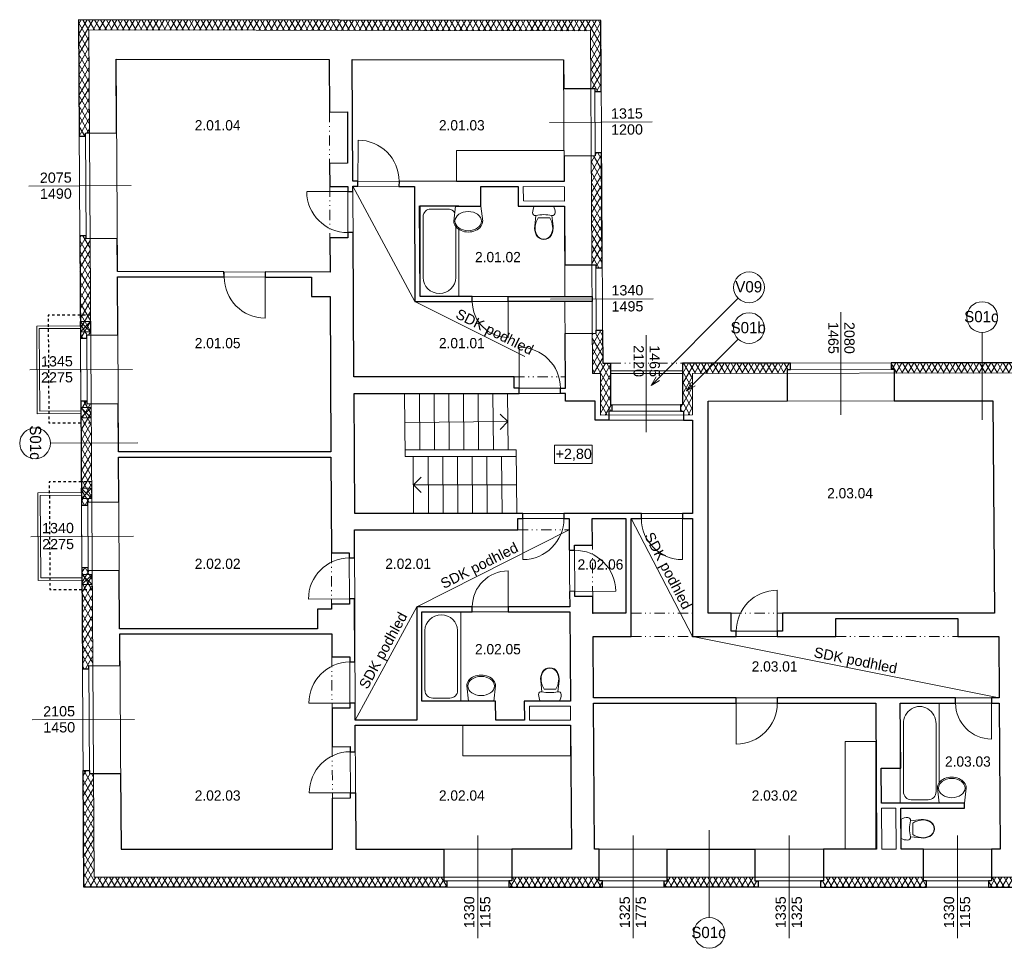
# Model space of a CAD drawing. Extents: x 24941 to 82477, y 21375 to 57615.
# Tile 1 of 3: x 24941 to 44136, y 21375 to 39475. Entities that reach past the tile are written whole.
import ezdxf

# ---------------------------------------------------------------- set-up
doc = ezdxf.new("R2010")
doc.units = 0
doc.header["$MEASUREMENT"] = 0
doc.set_wipeout_variables(frame=1)
for name, pattern in [('Wipeout_Contour', [1000, 0, -1000]), ('Čerchovaná se dvěma tečkami M', [455, 200, -75, 15, -75, 15, -75]), ('čárkovaná S', [100, 50, -50])]:
    doc.linetypes.add(name, pattern=pattern)
for name, color, linetype, lineweight in [('2D BOD_Číslo_pera__1', 7, 'Continuous', 15), ('2D VÝPLNĚ_Číslo_pera__4', 91, 'Continuous', 13), ('2D ČÁRY_Číslo_pera__1', 7, 'Continuous', 15), ('2D ČÁRY_Číslo_pera__2', 1, 'Continuous', 25), ('2D ČÁRY_Číslo_pera__3', 150, 'Continuous', 13), ('2D ČÁRY_Číslo_pera__4', 91, 'Continuous', 13), ('komín_Číslo_pera__1', 7, 'Continuous', 15), ('NÁBYTEK A ZAŘÍZENÍ_Číslo_pera__3', 150, 'Continuous', 13), ('POZNÁMKY.TEXT_Číslo_pera__1', 7, 'Continuous', 15), ('POZNÁMKY.TEXT_Číslo_pera__4', 91, 'Continuous', 13), ('zdi_Číslo_pera__1', 7, 'Continuous', 15)]:
    doc.layers.add(name, color=color, linetype=linetype, lineweight=lineweight)
for name, color, linetype, lineweight, true_color in [('2D kreslení - obecné_Číslo_pera__241', 9, 'Continuous', 13, 0x808080), ('POZNÁMKY.POPISKA_Číslo_pera__241', 9, 'Continuous', 13, 0x808080), ('vodorovné konstrukce_Číslo_pera__241', 9, 'Continuous', 13, 0x808080)]:
    doc.layers.add(name, color=color, linetype=linetype, lineweight=lineweight, true_color=true_color)
for name, color, linetype in [('2D ČÁRY', 7, 'Continuous'), ('NÁBYTEK A ZAŘÍZENÍ', 7, 'Continuous'), ('POZNÁMKY.POPISKA', 7, 'Continuous'), ('vodorovné konstrukce', 7, 'Continuous')]:
    doc.layers.add(name, color=color, linetype=linetype)
doc.styles.add('GENERATED_STYLE_1', font='arial.ttf')
doc.styles.add('GENERATED_STYLE_3', font='txt')
pattern_1 = [(60, (0, 0), (-86.60254, 50), []), (120, (0, 0), (86.60254, 50), [])]

# ---------------------------------------------------------------- blocks, each defined once
blk = doc.blocks.new('WC s nádržkou 1 11')
at = {"linetype": 'Wipeout_Contour', "ltscale": 15629.429493}
blk.add_wipeout([(31, 650), (18, 619), (8, 587), (2, 554), (0, 520), (5, 498), (20, 479), (40, 469), (64, 469), (41, 257), (39, 215), (44, 173), (54, 132), (70, 92), (97, 54), (132, 25), (174, 6), (220, 0), (266, 6), (308, 25), (343, 54), (370, 92), (386, 132), (396, 173), (401, 215), (399, 257), (376, 469), (400, 469), (420, 479), (435, 498), (440, 520), (438, 554), (432, 587), (422, 619), (409, 650)], dxfattribs=at).dxf.layer = 'NÁBYTEK A ZAŘÍZENÍ'
at = {"layer": 'NÁBYTEK A ZAŘÍZENÍ_Číslo_pera__3', "linetype": 'Continuous'}
for p, q in [((8, 587), (2, 554)), ((18, 619), (8, 587)), ((31, 650), (18, 619)), ((409, 650), (31, 650)), ((422, 619), (409, 650)), ((432, 587), (422, 619)), ((438, 554), (432, 587)), ((2, 554), (0, 520)), ((0, 520), (5, 498)), ((5, 498), (20, 479)), ((20, 479), (40, 469)), ((40, 469), (64, 469)), ((64, 469), (41, 257)), ((107, 419), (86, 381)), ((333, 419), (107, 419)), ((354, 381), (333, 419)), ((399, 257), (376, 469)), ((376, 469), (400, 469)), ((400, 469), (420, 479)), ((420, 479), (435, 498)), ((435, 498), (440, 520)), ((440, 520), (438, 554)), ((41, 257), (39, 215)), ((39, 215), (44, 173)), ((49, 256), (47, 215)), ((47, 215), (52, 174)), ((56, 299), (49, 256)), ((68, 341), (56, 299)), ((86, 381), (68, 341)), ((372, 341), (354, 381)), ((384, 299), (372, 341)), ((391, 256), (384, 299)), ((388, 174), (393, 215)), ((393, 215), (391, 256)), ((396, 173), (401, 215)), ((401, 215), (399, 257)), ((44, 173), (54, 132)), ((52, 174), (62, 134)), ((54, 132), (70, 92)), ((62, 134), (78, 96)), ((70, 92), (97, 54)), ((78, 96), (102, 60)), ((97, 54), (132, 25)), ((102, 60), (136, 32)), ((132, 25), (174, 6)), ((136, 32), (176, 14)), ((174, 6), (220, 0)), ((176, 14), (220, 8)), ((220, 8), (264, 14)), ((220, 0), (266, 6)), ((264, 14), (304, 32)), ((266, 6), (308, 25)), ((304, 32), (338, 60)), ((308, 25), (343, 54)), ((338, 60), (362, 96)), ((343, 54), (370, 92)), ((362, 96), (378, 134)), ((370, 92), (386, 132)), ((378, 134), (388, 174)), ((386, 132), (396, 173))]:
    blk.add_line(p, q, dxfattribs=at)
blk.add_ellipse((220, -298), major_axis=(785, 0), ratio=0.9963, start_param=1.370375, end_param=1.771221, dxfattribs=at)
blk = doc.blocks.new('Vana 01 11_2')
at = {"layer": 'NÁBYTEK A ZAŘÍZENÍ_Číslo_pera__3', "linetype": 'Continuous'}
for p, q in [((0, 0), (0, 757)), ((0, 757), (1950, 757)), ((1544, 697), (227, 697)), ((1950, 757), (1950, 0)), ((65, 212), (65, 545)), ((0, 0), (1950, 0)), ((1544, 61), (227, 61))]:
    blk.add_line(p, q, dxfattribs=at)
for centre, major_axis, start_param, end_param in [((227, 545), (162, 0), 1.570796, 3.141593), ((1544, 379), (341, 0), 4.712389, 7.853982), ((227, 212), (162, 0), 3.141593, 4.712389)]:
    blk.add_ellipse(centre, major_axis=major_axis, ratio=0.932238, start_param=start_param, end_param=end_param, dxfattribs=at)
blk = doc.blocks.new('Umyvadlo oválné 11')
at = {"linetype": 'Wipeout_Contour', "ltscale": 7091.437021}
blk.add_wipeout([(0, 214), (2, 185), (10, 158), (21, 132), (49, 94), (82, 63), (145, 28), (212, 7), (281, 0), (350, 7), (417, 28), (480, 63), (514, 94), (541, 132), (553, 158), (560, 185), (562, 214), (527, 508), (35, 508), (-1, 214)], dxfattribs=at).dxf.layer = 'NÁBYTEK A ZAŘÍZENÍ'
at = {"layer": 'NÁBYTEK A ZAŘÍZENÍ_Číslo_pera__3', "linetype": 'Continuous'}
for p, q in [((35, 508), (-1, 214)), ((36, 508), (35, 508)), ((527, 508), (35, 508)), ((527, 508), (527, 508)), ((562, 214), (527, 508))]:
    blk.add_line(p, q, dxfattribs=at)
blk.add_ellipse((281, 214), major_axis=(-258, 0), ratio=0.726361, dxfattribs=at)
blk.add_ellipse((281, 214), major_axis=(-281, 0), ratio=0.760953, start_param=0, end_param=3.141593, dxfattribs=at)
blk = doc.blocks.new('Vana 01 11_3')
at = {"layer": 'NÁBYTEK A ZAŘÍZENÍ_Číslo_pera__3', "linetype": 'Continuous'}
for p, q in [((0, 0), (0, 757)), ((0, 757), (1738, 757)), ((1376, 697), (203, 697)), ((1738, 757), (1738, 0)), ((58, 212), (58, 545)), ((0, 0), (1738, 0)), ((1376, 61), (203, 61))]:
    blk.add_line(p, q, dxfattribs=at)
for centre, major_axis, start_param, end_param in [((203, 545), (0, 151), 0, 1.570796), ((1376, 379), (0, 318), 3.141593, 6.283185), ((203, 212), (0, 151), 1.570796, 3.141593)]:
    blk.add_ellipse(centre, major_axis=major_axis, ratio=0.955862, start_param=start_param, end_param=end_param, dxfattribs=at)
blk = doc.blocks.new('WC s nádržkou 1 11_2')
at = {"linetype": 'Wipeout_Contour', "ltscale": 15629.429493}
blk.add_wipeout([(31, 650), (18, 619), (8, 587), (2, 554), (0, 520), (5, 498), (20, 479), (40, 469), (64, 469), (41, 257), (39, 215), (44, 173), (54, 132), (70, 92), (97, 54), (132, 25), (174, 6), (220, 0), (266, 6), (308, 25), (343, 54), (370, 92), (386, 132), (396, 173), (401, 215), (399, 257), (376, 469), (400, 469), (420, 479), (435, 498), (440, 520), (438, 554), (432, 587), (422, 619), (409, 650)], dxfattribs=at).dxf.layer = 'NÁBYTEK A ZAŘÍZENÍ'
at = {"layer": 'NÁBYTEK A ZAŘÍZENÍ_Číslo_pera__3', "linetype": 'Continuous'}
for p, q in [((8, 587), (2, 554)), ((18, 619), (8, 587)), ((31, 650), (18, 619)), ((409, 650), (31, 650)), ((422, 619), (409, 650)), ((432, 587), (422, 619)), ((438, 554), (432, 587)), ((2, 554), (0, 520)), ((0, 520), (5, 498)), ((5, 498), (20, 479)), ((20, 479), (40, 469)), ((40, 469), (64, 469)), ((64, 469), (41, 257)), ((107, 419), (86, 381)), ((333, 419), (107, 419)), ((354, 381), (333, 419)), ((399, 257), (376, 469)), ((376, 469), (400, 469)), ((400, 469), (420, 479)), ((420, 479), (435, 498)), ((435, 498), (440, 520)), ((440, 520), (438, 554)), ((41, 257), (39, 215)), ((39, 215), (44, 173)), ((49, 256), (47, 215)), ((47, 215), (52, 174)), ((56, 299), (49, 256)), ((68, 341), (56, 299)), ((86, 381), (68, 341)), ((372, 341), (354, 381)), ((384, 299), (372, 341)), ((391, 256), (384, 299)), ((388, 174), (393, 215)), ((393, 215), (391, 256)), ((396, 173), (401, 215)), ((401, 215), (399, 257)), ((44, 173), (54, 132)), ((52, 174), (62, 134)), ((54, 132), (70, 92)), ((62, 134), (78, 96)), ((70, 92), (97, 54)), ((78, 96), (102, 60)), ((97, 54), (132, 25)), ((102, 60), (136, 32)), ((132, 25), (174, 6)), ((136, 32), (176, 14)), ((174, 6), (220, 0)), ((176, 14), (220, 8)), ((220, 8), (264, 14)), ((220, 0), (266, 6)), ((264, 14), (304, 32)), ((266, 6), (308, 25)), ((304, 32), (338, 60)), ((308, 25), (343, 54)), ((338, 60), (362, 96)), ((343, 54), (370, 92)), ((362, 96), (378, 134)), ((370, 92), (386, 132)), ((378, 134), (388, 174)), ((386, 132), (396, 173))]:
    blk.add_line(p, q, dxfattribs=at)
blk.add_ellipse((220, -298), major_axis=(785, 0), ratio=0.9963, start_param=1.370375, end_param=1.771221, dxfattribs=at)
blk = doc.blocks.new('Vana 01 11_4')
at = {"layer": 'NÁBYTEK A ZAŘÍZENÍ_Číslo_pera__3', "linetype": 'Continuous'}
for p, q in [((0, 0), (0, 757)), ((0, 757), (1763, 757)), ((1396, 697), (206, 697)), ((1763, 757), (1763, 0)), ((59, 212), (59, 545)), ((0, 0), (1763, 0)), ((1396, 61), (206, 61))]:
    blk.add_line(p, q, dxfattribs=at)
for centre, major_axis, start_param, end_param in [((206, 545), (0, 151), 0, 1.570796), ((1396, 379), (0, 318), 3.141593, 6.283185), ((206, 212), (0, 151), 1.570796, 3.141593)]:
    blk.add_ellipse(centre, major_axis=major_axis, ratio=0.969947, start_param=start_param, end_param=end_param, dxfattribs=at)
blk = doc.blocks.new('Umyvadlo oválné 11_2')
at = {"linetype": 'Wipeout_Contour', "ltscale": 7091.437021}
blk.add_wipeout([(0, 214), (2, 185), (10, 158), (21, 132), (49, 94), (82, 63), (145, 28), (212, 7), (281, 0), (350, 7), (417, 28), (480, 63), (514, 94), (541, 132), (553, 158), (560, 185), (562, 214), (527, 508), (35, 508), (-1, 214)], dxfattribs=at).dxf.layer = 'NÁBYTEK A ZAŘÍZENÍ'
at = {"layer": 'NÁBYTEK A ZAŘÍZENÍ_Číslo_pera__3', "linetype": 'Continuous'}
for p, q in [((35, 508), (-1, 214)), ((36, 508), (35, 508)), ((527, 508), (35, 508)), ((527, 508), (527, 508)), ((562, 214), (527, 508))]:
    blk.add_line(p, q, dxfattribs=at)
blk.add_ellipse((281, 214), major_axis=(-258, 0), ratio=0.726361, dxfattribs=at)
blk.add_ellipse((281, 214), major_axis=(-281, 0), ratio=0.760953, start_param=0, end_param=3.141593, dxfattribs=at)
blk = doc.blocks.new('LINE_8810', base_point=(34627, 30407))
at = {"layer": '2D ČÁRY_Číslo_pera__3', "linetype": 'Continuous'}
for p, q in [((32617, 30407), (32767, 30557)), ((34627, 30407), (32617, 30407)), ((32617, 30407), (32767, 30257))]:
    blk.add_line(p, q, dxfattribs=at)
blk = doc.blocks.new('LINE_8819', base_point=(32448, 31626))
at = {"layer": '2D ČÁRY_Číslo_pera__3', "linetype": 'Continuous'}
for p, q in [((34458, 31641), (34307, 31789)), ((32448, 31626), (34458, 31641)), ((34458, 31641), (34309, 31489))]:
    blk.add_line(p, q, dxfattribs=at)
blk = doc.blocks.new('LINE_10167', base_point=(37249, 32347))
at = {"layer": 'vodorovné konstrukce_Číslo_pera__241', "linetype": 'Continuous'}
for q in [(38948, 34045), (37346, 32514), (37416, 32443)]:
    blk.add_line((37249, 32347), q, dxfattribs=at)
blk = doc.blocks.new('LINE_10168', base_point=(37941, 32243))
at = {"layer": 'vodorovné konstrukce_Číslo_pera__241', "linetype": 'Continuous'}
for q in [(38948, 33250), (38037, 32411), (38108, 32340)]:
    blk.add_line((37941, 32243), q, dxfattribs=at)
blk = doc.blocks.new('LINE_10197', base_point=(43705, 31677))
at = {"layer": 'POZNÁMKY.POPISKA_Číslo_pera__241', "linetype": 'Continuous'}
blk.add_line((43705, 31677), (43705, 33377), dxfattribs=at)
blk.add_circle((43705, 33677), 300, dxfattribs=at)
blk = doc.blocks.new('LINE_10199', base_point=(27241, 31230))
at = {"layer": 'POZNÁMKY.POPISKA_Číslo_pera__241', "linetype": 'Continuous'}
blk.add_line((27241, 31230), (25541, 31219), dxfattribs=at)
blk.add_circle((25241, 31218), 300, dxfattribs=at)
blk = doc.blocks.new('LINE_10200', base_point=(38385, 23675))
at = {"layer": 'POZNÁMKY.POPISKA_Číslo_pera__241', "linetype": 'Continuous'}
blk.add_line((38385, 23675), (38385, 21975), dxfattribs=at)
blk.add_circle((38385, 21675), 300, dxfattribs=at)

msp = doc.modelspace()

# ---------------------------------------------------------------- hatches: boundary and pattern name
at = {"layer": '2D VÝPLNĚ_Číslo_pera__4', "linetype": 'Continuous'}
h = msp.add_hatch(dxfattribs=at)
h.set_pattern_fill('TEPELNA_IZOLACE_MINERÁL', color=8, style=0, pattern_type=2)
h.set_pattern_definition(pattern_1)
h.paths.add_polyline_path([(26085, 39475), (26100, 37202), (26224, 37203), (26223, 37263), (26299, 37263), (26287, 39275), (36072, 39260), (36078, 38134), (36154, 38134), (36155, 38074), (36279, 38075), (36271, 39459)], flags=0)
h = msp.add_hatch(dxfattribs=at)
h.set_pattern_fill('TEPELNA_IZOLACE_MINERÁL', color=8, style=0, pattern_type=2)
h.set_pattern_definition(pattern_1)
h.paths.add_polyline_path([(36085, 36820), (36097, 34700), (36173, 34700), (36173, 34640), (36297, 34641), (36285, 36881), (36161, 36881), (36161, 36821)], flags=0)
h = msp.add_hatch(dxfattribs=at)
h.set_pattern_fill('TEPELNA_IZOLACE_MINERÁL', color=8, style=0, pattern_type=2)
h.set_pattern_definition(pattern_1)
h.paths.add_polyline_path([(26236, 35265), (26112, 35264), (26124, 33266), (26248, 33266), (26248, 33326), (26324, 33327), (26312, 35206), (26236, 35205)], flags=0)
h = msp.add_hatch(dxfattribs=at)
h.set_pattern_fill('TEPELNA_IZOLACE_MINERÁL', color=8, style=0, pattern_type=2)
h.set_pattern_definition(pattern_1)
h.paths.add_polyline_path([(36104, 33362), (36108, 32579), (36261, 32579), (36261, 31769), (36428, 31769), (36428, 31845), (36488, 31845), (36488, 31969), (36461, 31969), (36461, 32581), (36461, 32779), (36307, 32779), (36304, 33423), (36180, 33422), (36180, 33362)], flags=0)
h = msp.add_hatch(dxfattribs=at)
h.set_pattern_fill('TEPELNA_IZOLACE_MINERÁL', color=8, style=0, pattern_type=2)
h.set_pattern_definition(pattern_1)
h.paths.add_polyline_path([(37860, 32781), (37860, 31971), (37823, 31971), (37824, 31847), (37884, 31847), (37884, 31771), (38060, 31771), (38060, 32581), (39910, 32583), (39910, 32659), (39970, 32659), (39970, 32783)], flags=0)
h = msp.add_hatch(dxfattribs=at)
h.set_pattern_fill('TEPELNA_IZOLACE_MINERÁL', color=8, style=0, pattern_type=2)
h.set_pattern_definition(pattern_1)
h.paths.add_polyline_path([(45479, 32790), (41931, 32786), (41932, 32662), (41992, 32662), (41992, 32586), (45419, 32590), (45419, 32666), (45479, 32666)], flags=0)
h = msp.add_hatch(dxfattribs=at)
h.set_pattern_fill('TEPELNA_IZOLACE_MINERÁL', color=8, style=0, pattern_type=2)
h.set_pattern_definition(pattern_1)
h.paths.add_polyline_path([(26132, 32041), (26144, 30012), (26268, 30012), (26268, 30072), (26344, 30073), (26332, 31982), (26256, 31981), (26256, 32041)], flags=0)
h = msp.add_hatch(dxfattribs=at)
h.set_pattern_fill('TEPELNA_IZOLACE_MINERÁL', color=8, style=0, pattern_type=2)
h.set_pattern_definition(pattern_1)
h.paths.add_polyline_path([(26152, 28794), (26164, 26822), (26288, 26823), (26288, 26883), (26364, 26884), (26352, 28736), (26276, 28735), (26276, 28795)], flags=0)
h = msp.add_hatch(dxfattribs=at)
h.set_pattern_fill('TEPELNA_IZOLACE_MINERÁL', color=8, style=0, pattern_type=2)
h.set_pattern_definition(pattern_1)
h.paths.add_polyline_path([(26177, 24839), (26191, 22564), (33267, 22564), (33267, 22688), (33207, 22688), (33207, 22764), (26390, 22764), (26377, 24781), (26301, 24780), (26301, 24840)], flags=0)
h = msp.add_hatch(dxfattribs=at)
h.set_pattern_fill('TEPELNA_IZOLACE_MINERÁL', color=8, style=0, pattern_type=2)
h.set_pattern_definition(pattern_1)
h.paths.add_polyline_path([(34535, 22688), (34475, 22688), (34475, 22564), (36301, 22564), (36301, 22688), (36241, 22688), (36241, 22764), (34535, 22764)], flags=0)
h = msp.add_hatch(dxfattribs=at)
h.set_pattern_fill('TEPELNA_IZOLACE_MINERÁL', color=8, style=0, pattern_type=2)
h.set_pattern_definition(pattern_1)
h.paths.add_polyline_path([(37505, 22564), (39335, 22564), (39335, 22688), (39275, 22688), (39275, 22764), (37565, 22764), (37565, 22688), (37505, 22688)], flags=0)
h = msp.add_hatch(dxfattribs=at)
h.set_pattern_fill('TEPELNA_IZOLACE_MINERÁL', color=8, style=0, pattern_type=2)
h.set_pattern_definition(pattern_1)
h.paths.add_polyline_path([(40551, 22688), (40551, 22564), (42620, 22564), (42620, 22688), (42560, 22688), (42560, 22764), (40611, 22764), (40611, 22688)], flags=0)
h = msp.add_hatch(dxfattribs=at)
h.set_pattern_fill('TEPELNA_IZOLACE_MINERÁL', color=8, style=0, pattern_type=2)
h.set_pattern_definition(pattern_1)
h.paths.add_polyline_path([(43829, 22688), (43829, 22564), (45024, 22564), (45024, 22688), (44964, 22688), (44964, 22764), (43889, 22764), (43889, 22688)], flags=0)

# ---------------------------------------------------------------- linework, layer by layer
at = {"layer": '2D BOD_Číslo_pera__1', "color": 8, "linetype": 'Continuous', "flags": 128}
for points in [[(26323, 33394), (26322, 33594), (26122, 33593), (26123, 33393)], [(26123, 33508), (25273, 33503), (25283, 31793), (26133, 31798)], [(26123, 33458), (25323, 33453), (25333, 31843), (26133, 31848)], [(26333, 31914), (26334, 31714), (26134, 31713), (26133, 31913)], [(26344, 30144), (26342, 30344), (26142, 30343), (26144, 30143)], [(26143, 30258), (25293, 30253), (25304, 28543), (26153, 28548)], [(26143, 30208), (25343, 30203), (25353, 28593), (26153, 28598)], [(26353, 28664), (26354, 28464), (26154, 28463), (26153, 28663)]]:
    msp.add_lwpolyline(points, close=True, dxfattribs=at)
at = {"layer": '2D kreslení - obecné_Číslo_pera__241', "color": 8, "linetype": 'Continuous'}
for centre in [(39160, 34258), (39160, 33463)]:
    msp.add_circle(centre, 300, dxfattribs=at)
at = {"layer": '2D ČÁRY_Číslo_pera__1', "color": 8, "linetype": 'Continuous'}
for p, q in [((26085, 39475), (26191, 22564)), ((36271, 39459), (26085, 39475)), ((36307, 32779), (36271, 39459)), ((36154, 38134), (35548, 38131)), ((36279, 38075), (36155, 38074)), ((31329, 37676), (30979, 37675)), ((26223, 37263), (26829, 37267)), ((26100, 37202), (26224, 37203)), ((36285, 36881), (36161, 36881)), ((31333, 36676), (30983, 36675)), ((36161, 36821), (35555, 36817)), ((31335, 36226), (30985, 36225)), ((32635, 36225), (31435, 36227)), ((34659, 36222), (33929, 36223)), ((34661, 35842), (34659, 36222)), ((35559, 36220), (34759, 36222)), ((34760, 35942), (34759, 36222)), ((35561, 35940), (34760, 35942)), ((26112, 35264), (26236, 35265)), ((26236, 35205), (26842, 35209)), ((31340, 35226), (30990, 35225)), ((36173, 34700), (35567, 34697)), ((36297, 34641), (36173, 34640)), ((36101, 33981), (32645, 33981)), ((36100, 34081), (32745, 34081)), ((26122, 33593), (26323, 33394)), ((26322, 33594), (26123, 33393)), ((36304, 33423), (36180, 33422)), ((26124, 33266), (26248, 33266)), ((26248, 33326), (26854, 33330)), ((36180, 33362), (35574, 33359)), ((36461, 32779), (36307, 32779)), ((36461, 32779), (36461, 31969)), ((60460, 32807), (37860, 32781)), ((37860, 32781), (37860, 31971)), ((39910, 32659), (39911, 32043)), ((39970, 32783), (39970, 32659)), ((41931, 32786), (41932, 32662)), ((41992, 32662), (41992, 32045)), ((34581, 32292), (34581, 32512)), ((36161, 32579), (36161, 32579)), ((36261, 32579), (36261, 31769)), ((38060, 32581), (38060, 31771)), ((32740, 31089), (32732, 32192)), ((33027, 31089), (33019, 32192)), ((33314, 31089), (33306, 32192)), ((33601, 31089), (33593, 32192)), ((33888, 31089), (33880, 32192)), ((34175, 31089), (34167, 32192)), ((34462, 31089), (34454, 32192)), ((26132, 32041), (26256, 32041)), ((26334, 31714), (26133, 31913)), ((26134, 31713), (26333, 31914)), ((26256, 31981), (26862, 31985)), ((36161, 32039), (36161, 31669)), ((36488, 31969), (36488, 31845)), ((37823, 31971), (37824, 31847)), ((38360, 32041), (38360, 27904)), ((36428, 31845), (36428, 31669)), ((37884, 31847), (37884, 31671)), ((38060, 31671), (38060, 29852)), ((31008, 31051), (26868, 31051)), ((31009, 30951), (26869, 30951)), ((34622, 31089), (32452, 31089)), ((26142, 30343), (26344, 30144)), ((26342, 30344), (26144, 30143)), ((26144, 30012), (26268, 30012)), ((26268, 30072), (26874, 30076)), ((34651, 29532), (34651, 29752)), ((36760, 29752), (36760, 27904)), ((36860, 29752), (36860, 27454)), ((38060, 29752), (38060, 27454)), ((35755, 29233), (36105, 29235)), ((26152, 28794), (26276, 28795)), ((26354, 28464), (26153, 28663)), ((26154, 28463), (26353, 28664)), ((26276, 28735), (26882, 28739)), ((26276, 28735), (26882, 28739)), ((35762, 28233), (36112, 28235)), ((32681, 25824), (32681, 28032)), ((32681, 28032), (35664, 28032)), ((32781, 26194), (32781, 27932)), ((32781, 27932), (35664, 27932)), ((36114, 27904), (36760, 27904)), ((38360, 27904), (38810, 27904)), ((38810, 27904), (38810, 27554)), ((39810, 27904), (39810, 27554)), ((39810, 27904), (43945, 27904)), ((40851, 27804), (43228, 27804)), ((40851, 27454), (40851, 27804)), ((43228, 27454), (43228, 27804)), ((36118, 27454), (36860, 27454)), ((38060, 27454), (40851, 27454)), ((38810, 27554), (39810, 27554)), ((43228, 27454), (44028, 27454)), ((26288, 26883), (26894, 26887)), ((31376, 27056), (31026, 27054)), ((26164, 26822), (26288, 26823)), ((36126, 26254), (44036, 26254)), ((36127, 26154), (41629, 26154)), ((41629, 26154), (41646, 23304)), ((42109, 26154), (44037, 26154)), ((31380, 26056), (31030, 26054)), ((31383, 25306), (31033, 25304)), ((26177, 24839), (26301, 24840)), ((26301, 24780), (26907, 24784)), ((41737, 24884), (41741, 24204)), ((31388, 24306), (31038, 24304)), ((41741, 24104), (41746, 23304)), ((41741, 24104), (42021, 24104)), ((42021, 24104), (42026, 23304)), ((42121, 24104), (43357, 24104)), ((33207, 22688), (33207, 23304)), ((34535, 22688), (34535, 23304)), ((36241, 22688), (36241, 23304)), ((37565, 22688), (37565, 23304)), ((39275, 22688), (39275, 23304)), ((40611, 22688), (40611, 23304)), ((42560, 22688), (42560, 23304)), ((43889, 22688), (43889, 23304)), ((33267, 22564), (33267, 22688)), ((34475, 22564), (34475, 22688)), ((36301, 22564), (36301, 22688)), ((37505, 22564), (37505, 22688)), ((39335, 22564), (39335, 22688)), ((40551, 22564), (40551, 22688)), ((42620, 22564), (42620, 22688)), ((43829, 22564), (43829, 22688)), ((26191, 22564), (60601, 22564))]:
    msp.add_line(p, q, dxfattribs=at)
at = {"layer": '2D ČÁRY_Číslo_pera__2', "color": 8, "linetype": 'Continuous', "flags": 128}
for points in [[(26829, 37267), (26820, 38704), (30975, 38697), (30979, 37675), (31329, 37676), (31333, 36676), (30983, 36675), (30985, 36225), (31335, 36226), (31336, 36126), (31436, 36127), (31435, 36227), (31535, 36227), (31536, 36327), (31435, 36327), (31425, 38697), (35545, 38690), (35548, 38131), (36154, 38134), (36155, 38074), (36279, 38075), (36271, 39459), (26085, 39475), (26100, 37202), (26224, 37203), (26223, 37263)], [(26854, 33330), (26847, 34464), (28928, 34461), (28919, 34561), (26846, 34564), (26842, 35209), (26236, 35205), (26236, 35265), (26112, 35264), (26124, 33266), (26248, 33266), (26248, 33326)], [(34464, 34081), (36100, 34081), (36101, 33981), (34464, 33981)], [(35574, 33359), (36180, 33362), (36180, 33422), (36304, 33423), (36307, 32779), (36461, 32779), (36461, 31969), (36488, 31969), (36488, 31845), (36428, 31845), (36428, 31669), (36161, 31669), (36161, 32039), (35581, 32038), (35581, 32192), (35481, 32192), (35481, 32292), (35580, 32292)], [(37860, 29752), (38060, 29752), (38060, 27454), (38910, 27454), (38910, 27554), (38810, 27554), (38810, 27904), (38360, 27904), (38360, 32041), (39911, 32043), (39910, 32659), (39970, 32659), (39970, 32783), (37860, 32781), (37860, 31971), (37823, 31971), (37824, 31847), (37884, 31847), (37884, 31671), (38060, 31671), (38060, 29852), (37860, 29852)], [(26288, 26883), (26894, 26887), (26890, 27504), (31024, 27504), (31026, 27054), (31376, 27056), (31376, 26956), (31476, 26956), (31471, 28185), (31371, 28184), (31371, 28084), (31021, 28084), (31022, 27984), (30747, 27984), (30749, 27604), (26889, 27604), (26882, 28739), (26276, 28735), (26276, 28795), (26152, 28794), (26164, 26822), (26288, 26823)], [(33207, 23304), (33207, 22688), (33267, 22688), (33267, 22564), (26191, 22564), (26177, 24839), (26301, 24840), (26301, 24780), (26907, 24784), (26916, 23304), (31042, 23304), (31038, 24304), (31388, 24306), (31387, 24406), (31487, 24406), (31492, 23304)], [(37565, 23304), (39275, 23304), (39275, 22688), (39335, 22688), (39335, 22564), (37505, 22564), (37505, 22688), (37565, 22688)]]:
    msp.add_lwpolyline(points, close=True, dxfattribs=at)
at = {"layer": '2D ČÁRY_Číslo_pera__2', "color": 8, "linetype": 'čárkovaná S', "flags": 128}
for points in [[(26321, 33716), (25496, 33716), (25509, 31614), (26334, 31614)], [(26342, 30470), (25517, 30470), (25530, 28367), (26355, 28367)]]:
    msp.add_lwpolyline(points, dxfattribs=at)
at = {"layer": '2D ČÁRY_Číslo_pera__3', "color": 8, "linetype": 'Čerchovaná se dvěma tečkami M'}
for p, q in [((30979, 37675), (30983, 36675)), ((30985, 36225), (30990, 35225)), ((36461, 32779), (37860, 32781)), ((34581, 32512), (35579, 32512)), ((34651, 29532), (35653, 29532)), ((36112, 28235), (36105, 29235)), ((31017, 29084), (31021, 28084)), ((36860, 27904), (38060, 27904)), ((38810, 27904), (39810, 27904)), ((36860, 27454), (38060, 27454)), ((40851, 27454), (43228, 27454)), ((31026, 27054), (31030, 26054)), ((31033, 25304), (31038, 24304))]:
    msp.add_line(p, q, dxfattribs=at)
at = {"layer": '2D ČÁRY_Číslo_pera__3', "color": 8, "linetype": 'Continuous'}
for p, q in [((31535, 36227), (31537, 37127)), ((32335, 36225), (32336, 36325)), ((31436, 36127), (30536, 36123)), ((31439, 35327), (31339, 35326)), ((28928, 34461), (28928, 34561)), ((29727, 33659), (29728, 34559)), ((33764, 34081), (33764, 33981)), ((34464, 34081), (34464, 33281)), ((34681, 32192), (34681, 33092)), ((37860, 32631), (36461, 32631)), ((37860, 32581), (36461, 32581)), ((35481, 32192), (35481, 32292)), ((34751, 28952), (34751, 29852)), ((35551, 29752), (35551, 29852)), ((37060, 29752), (37060, 29852)), ((37860, 28952), (37860, 29852)), ((35656, 29132), (35756, 29133)), ((31367, 28984), (31467, 28985)), ((34464, 27932), (34464, 28732)), ((35661, 28332), (36561, 28338)), ((39710, 28354), (39710, 27454)), ((30571, 28181), (31471, 28185)), ((33764, 27932), (33764, 28032)), ((38910, 27554), (38910, 27454)), ((31376, 26956), (31476, 26956)), ((30580, 26152), (31480, 26156)), ((38910, 25354), (38910, 26254)), ((39710, 26154), (39710, 26254)), ((43186, 26254), (43186, 26154)), ((43886, 26254), (43886, 25454)), ((31384, 25206), (31484, 25206)), ((30587, 24402), (31487, 24406))]:
    msp.add_line(p, q, dxfattribs=at)
at = {"layer": '2D ČÁRY_Číslo_pera__3', "color": 8, "linetype": 'Continuous', "flags": 128}
for points in [[(35555, 36324), (33455, 36324), (33455, 36924), (35555, 36924)], [(35680, 25724), (33580, 25724), (33580, 25124), (35680, 25124)], [(41633, 23304), (41633, 25404), (41033, 25404), (41033, 23304)]]:
    msp.add_lwpolyline(points, close=True, dxfattribs=at)
at = {"layer": '2D ČÁRY_Číslo_pera__3', "color": 8, "linetype": 'Continuous'}
for centre, radius, start, end in [((31536, 36327), 800, 359.9124, 89.9124), ((31336, 36126), 800, 180.2514, 270.2514), ((29728, 34459), 800, 179.9124, 269.9124), ((34464, 33981), 700, 180, 270), ((34681, 32292), 800, 0, 90), ((34751, 29752), 800, 270, 0), ((37860, 29752), 800, 180, 270), ((35761, 28333), 800, 0.4046, 90.4046), ((31371, 28184), 800, 90.2514, 180.2514), ((34464, 28032), 700, 90, 180), ((39710, 27554), 800, 90, 180), ((31380, 26156), 800, 90.2514, 180.2514), ((38910, 26154), 800, 270, 0), ((43886, 26154), 700, 180, 270), ((31387, 24406), 800, 90.2514, 180.2514)]:
    msp.add_arc(centre, radius, start, end, dxfattribs=at)
at = {"layer": '2D ČÁRY_Číslo_pera__4', "color": 8, "linetype": 'Continuous'}
for p, q in [((35272, 37472), (37272, 37483)), ((27116, 36240), (25116, 36227)), ((32645, 33981), (31435, 36227)), ((34787, 32908), (32645, 33981)), ((35290, 34026), (37290, 34037)), ((40952, 31774), (40950, 33774)), ((37156, 31433), (37153, 33323)), ((27138, 32659), (25138, 32647)), ((38060, 27454), (36860, 29752)), ((27158, 29409), (25158, 29397)), ((35653, 29532), (32681, 28032)), ((32681, 28032), (31481, 25824)), ((44036, 26254), (38060, 27454)), ((27181, 25837), (25181, 25825)), ((33871, 23575), (33871, 21575)), ((36903, 23575), (36903, 21575)), ((39943, 23574), (39943, 21574)), ((43224, 23574), (43224, 21574))]:
    msp.add_line(p, q, dxfattribs=at)
at = {"layer": 'komín_Číslo_pera__1', "color": 8, "linetype": 'Continuous'}
for p, q in [((35558, 36320), (31435, 36327)), ((30993, 34557), (26846, 34564)), ((30628, 34458), (26847, 34464)), ((30630, 34078), (30628, 34458)), ((30995, 34077), (30630, 34078)), ((31017, 29084), (31367, 29084)), ((31021, 28084), (31371, 28084)), ((30747, 27984), (30749, 27604)), ((30747, 27984), (31022, 27984)), ((26889, 27604), (30749, 27604)), ((26890, 27504), (31024, 27504)), ((42109, 26154), (42117, 24884)), ((34877, 26094), (35677, 26094)), ((31481, 25824), (32681, 25824)), ((31482, 25724), (35680, 25724)), ((34221, 25824), (34779, 25824)), ((34879, 25824), (35679, 25824)), ((41737, 24884), (42117, 24884))]:
    msp.add_line(p, q, dxfattribs=at)
at = {"layer": 'POZNÁMKY.TEXT_Číslo_pera__1', "color": 8, "linetype": 'Continuous', "flags": 128}
msp.add_lwpolyline([(35368, 31180), (36101, 31180), (36101, 30825), (35368, 30825)], close=True, dxfattribs=at)
at = {"layer": 'zdi_Číslo_pera__1', "color": 8, "linetype": 'Continuous'}
for p, q in [((36072, 39260), (26287, 39275)), ((26287, 39275), (26390, 22764)), ((36108, 32579), (36072, 39260)), ((30975, 38697), (26820, 38704)), ((26820, 38704), (26846, 34564)), ((30975, 38697), (30979, 37675)), ((35545, 38690), (31425, 38697)), ((31425, 38697), (31435, 36327)), ((35558, 36320), (35545, 38690)), ((36161, 36821), (36154, 38134)), ((31329, 37676), (31333, 36676)), ((26223, 37263), (26236, 35205)), ((30983, 36675), (30985, 36225)), ((31335, 36226), (31340, 35226)), ((31435, 36227), (31452, 32512)), ((32635, 36225), (32645, 33981)), ((35560, 35940), (35559, 36220)), ((32737, 35845), (32745, 34081)), ((35570, 34081), (35561, 35840)), ((30990, 35225), (30993, 34557)), ((36180, 33362), (36173, 34700)), ((26847, 34464), (26868, 31051)), ((30995, 34077), (31008, 31051)), ((35580, 32292), (35571, 33981)), ((26248, 33326), (26256, 31981)), ((41992, 32662), (39910, 32659)), ((31452, 32512), (34581, 32512)), ((36261, 32579), (36108, 32579)), ((60263, 32607), (38060, 32581)), ((34581, 32292), (35580, 32292)), ((31463, 32192), (35581, 32192)), ((31463, 32192), (31473, 29852)), ((32453, 30962), (32444, 32192)), ((35581, 32038), (35581, 32192)), ((36161, 32039), (35581, 32038)), ((37860, 31971), (36461, 31969)), ((43915, 32048), (38360, 32041)), ((43945, 27904), (43915, 32048)), ((38060, 31771), (36261, 31769)), ((37884, 31847), (36428, 31845)), ((38060, 31671), (36161, 31669)), ((26869, 30951), (26889, 27604)), ((31009, 30951), (31017, 29084)), ((32453, 30962), (34623, 30962)), ((32621, 29852), (32613, 30962)), ((32909, 29852), (32901, 30962)), ((33196, 29852), (33188, 30962)), ((33483, 29852), (33475, 30962)), ((33770, 29852), (33762, 30962)), ((34057, 29852), (34049, 30962)), ((34344, 29852), (34336, 30962)), ((34631, 29852), (34622, 31089)), ((26268, 30072), (26276, 28735)), ((31473, 29852), (38060, 29852)), ((34651, 29752), (35651, 29752)), ((35664, 28032), (35651, 29752)), ((36101, 29752), (36760, 29752)), ((36105, 29235), (36101, 29752)), ((36860, 29752), (38060, 29752)), ((31465, 29532), (34651, 29532)), ((31465, 29532), (31481, 25824)), ((35762, 28233), (35755, 29233)), ((31367, 29084), (31371, 28084)), ((36115, 27897), (36112, 28235)), ((31021, 28084), (31022, 27984)), ((35677, 26194), (35664, 27932)), ((26890, 27504), (26916, 23304)), ((31024, 27504), (31026, 27054)), ((36126, 26254), (36118, 27454)), ((44036, 26254), (44028, 27454)), ((26288, 26883), (26301, 24780)), ((31376, 27056), (31380, 26056)), ((34779, 25824), (34777, 26194)), ((34877, 26194), (34877, 26195)), ((36147, 23304), (36127, 26154)), ((44057, 23304), (44037, 26154)), ((31030, 26054), (31033, 25304)), ((34879, 25824), (34877, 26094)), ((35679, 25824), (35677, 26094)), ((31482, 25724), (31492, 23304)), ((35697, 23304), (35680, 25724)), ((31383, 25306), (31388, 24306)), ((31038, 24304), (31042, 23304)), ((26916, 23304), (31042, 23304)), ((31492, 23304), (35697, 23304)), ((36147, 23304), (41646, 23304)), ((41746, 23304), (42026, 23304)), ((42126, 23304), (44057, 23304)), ((26314, 22764), (26314, 22764)), ((26390, 22764), (60398, 22764)), ((33207, 22688), (34535, 22688)), ((36241, 22688), (37565, 22688)), ((39275, 22688), (40611, 22688)), ((42560, 22688), (43889, 22688))]:
    msp.add_line(p, q, dxfattribs=at)

# ---------------------------------------------------------------- block references
at = {"layer": '2D ČÁRY', "color": 8, "linetype": 'Continuous'}
for name, p in [('LINE_8819', (32448, 31626)), ('LINE_8810', (34627, 30407))]:
    msp.add_blockref(name, p, dxfattribs=at)
at = {"layer": 'NÁBYTEK A ZAŘÍZENÍ', "color": 8, "linetype": 'Continuous'}
for name, p, xscale, rotation in [('Vana 01 11_4', (33502, 35844), -0.9999999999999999, 90.00039303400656), ('WC s nádržkou 1 11_2', (35380, 35191), -1, 0.0003930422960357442)]:
    msp.add_blockref(name, p, dxfattribs=dict(at, xscale=xscale, rotation=rotation))
for name, p, rotation in [('Vana 01 11_3', (33539, 26194), 89.99960696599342), ('Umyvadlo oválné 11', (34218, 26702), 179.9996069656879), ('WC s nádržkou 1 11', (35497, 26844), 179.9996069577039), ('Vana 01 11_2', (42866, 24204), 89.99960696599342), ('WC s nádržkou 1 11', (42774, 23484), 90)]:
    msp.add_blockref(name, p, dxfattribs=dict(at, rotation=rotation))
at = {"layer": 'POZNÁMKY.POPISKA', "color": 8, "linetype": 'Continuous'}
for name, p in [('LINE_10197', (43705, 31677)), ('LINE_10199', (27241, 31230)), ('LINE_10200', (38385, 23675))]:
    msp.add_blockref(name, p, dxfattribs=at)
at = {"layer": 'vodorovné konstrukce', "color": 8, "linetype": 'Continuous'}
for name, p in [('LINE_10167', (37249, 32347)), ('LINE_10168', (37941, 32243))]:
    msp.add_blockref(name, p, dxfattribs=at)

# ---------------------------------------------------------------- texts
at = {"layer": 'POZNÁMKY.TEXT_Číslo_pera__4', "color": 8, "linetype": 'Continuous', "char_height": 200, "style": 'GENERATED_STYLE_1'}
for s, insert, attachment_point, rotation, line_spacing_factor in [('{1315\\P1200}', (36781, 37232), 8, 0.3106, 0.938049), ('{2075\\P1490}', (25336, 35979), 7, 0.3567, 0.938049), ('{1340\\P1495}', (36790, 33785), 8, 0.3106, 0.938049), ('{2080\\P1465}', (40701, 33272), 8, 270.0667, 0.938049), ('{1465\\P2120}', (36905, 32820), 8, 270.0667, 0.938049), ('{1345\\P2275}', (25358, 32399), 7, 0.3567, 0.938049), ('{1340\\P2275}', (25379, 29149), 7, 0.3567, 0.938049), ('{2105\\P1450}', (25401, 25577), 7, 0.3567, 0.938049), ('{1330\\P1155}', (34120, 22077), 8, 89.9996, 0.938049), ('{1325\\P1775}', (37152, 22077), 8, 89.9996, 0.938049), ('{1335\\P1325}', (40192, 22077), 8, 89.9996, 0.938433), ('{1330\\P1155}', (43473, 22077), 8, 89.9996, 0.938049)]:
    msp.add_mtext(s, dxfattribs=dict(at, insert=insert, attachment_point=attachment_point, rotation=rotation, line_spacing_factor=line_spacing_factor))
at = {"layer": 'POZNÁMKY.TEXT_Číslo_pera__4', "color": 8, "linetype": 'Continuous'}
for s, insert, char_height, attachment_point, style in [('{2.01.04}', (28354, 37517), 200, 1, 'GENERATED_STYLE_3'), ('{2.01.03}', (33114, 37517), 200, 1, 'GENERATED_STYLE_3'), ('{2.01.02}', (33818, 34948), 200, 1, 'GENERATED_STYLE_3'), ('{V09}', (38892, 34268), 220, 4, 'GENERATED_STYLE_3'), ('{S01c}', (43354, 33686), 220, 4, 'GENERATED_STYLE_3'), ('{S01b}', (38800, 33471), 220, 4, 'GENERATED_STYLE_3'), ('{2.01.05}', (28354, 33271), 200, 1, 'GENERATED_STYLE_3'), ('{2.01.01}', (33114, 33271), 200, 1, 'GENERATED_STYLE_3'), ('{+2,80}', (35388, 30994), 200, 4, 'GENERATED_STYLE_1'), ('{2.03.04}', (40683, 30345), 200, 1, 'GENERATED_STYLE_3'), ('{2.02.02}', (28354, 28970), 200, 1, 'GENERATED_STYLE_3'), ('{2.02.01}', (32068, 28970), 200, 1, 'GENERATED_STYLE_3'), ('{2.02.06}', (35817, 28957), 200, 1, 'GENERATED_STYLE_3'), ('{2.02.05}', (33818, 27305), 200, 1, 'GENERATED_STYLE_3'), ('{2.03.01}', (39212, 26969), 200, 1, 'GENERATED_STYLE_3'), ('{2.03.03}', (42980, 25115), 200, 1, 'GENERATED_STYLE_3'), ('{2.02.03}', (28354, 24453), 200, 1, 'GENERATED_STYLE_3'), ('{2.02.04}', (33114, 24453), 200, 1, 'GENERATED_STYLE_3'), ('{2.03.02}', (39212, 24453), 200, 1, 'GENERATED_STYLE_3')]:
    msp.add_mtext(s, dxfattribs=dict(at, insert=insert, char_height=char_height, attachment_point=attachment_point, style=style))
at = {"layer": 'POZNÁMKY.TEXT_Číslo_pera__4', "color": 8, "linetype": 'Continuous', "attachment_point": 4}
for s, insert, char_height, rotation, style in [('{SDK podhled}', (33452, 33733), 200, 333.3988, 'GENERATED_STYLE_1'), ('{S01c}', (25247, 31569), 220, 270.3567, 'GENERATED_STYLE_3'), ('{SDK podhled}', (37175, 29450), 200, 297.5761, 'GENERATED_STYLE_1'), ('{SDK podhled}', (33179, 28439), 200, 26.7816, 'GENERATED_STYLE_1'), ('{SDK podhled}', (31659, 26443), 200, 61.472, 'GENERATED_STYLE_1'), ('{SDK podhled}', (40424, 27121), 200, 348.6456, 'GENERATED_STYLE_1'), ('{S01c}', (38034, 21683), 220, 359.9996, 'GENERATED_STYLE_3')]:
    msp.add_mtext(s, dxfattribs=dict(at, insert=insert, char_height=char_height, rotation=rotation, style=style))

# ---------------------------------------------------------------- next in the draw order: linework, layer by layer
at = {"layer": '2D ČÁRY_Číslo_pera__1', "color": 8, "linetype": 'Continuous'}
for p, q in [((35561, 35840), (34661, 35842)), ((42121, 24104), (42126, 23304))]:
    msp.add_line(p, q, dxfattribs=at)
at = {"layer": '2D ČÁRY_Číslo_pera__2', "color": 8, "linetype": 'Continuous', "flags": 128}
msp.add_lwpolyline([(34535, 23304), (34535, 22688), (34475, 22688), (34475, 22564), (36301, 22564), (36301, 22688), (36241, 22688), (36241, 23304), (36147, 23304), (36127, 26154), (38910, 26154), (38910, 26254), (36126, 26254), (36118, 27454), (36860, 27454), (36860, 29752), (37060, 29752), (37060, 29852), (35551, 29852), (35551, 29752), (35651, 29752), (35656, 29132), (35756, 29133), (35755, 29233), (36105, 29235), (36101, 29752), (36760, 29752), (36760, 27904), (36114, 27904), (36112, 28235), (35762, 28233), (35761, 28333), (35661, 28332), (35664, 28032), (34464, 28032), (34464, 27932), (35664, 27932), (35677, 26194), (34777, 26194), (34779, 25824), (34221, 25824), (34218, 26194), (32781, 26194), (32781, 27932), (33764, 27932), (33764, 28032), (32681, 28032), (32681, 25824), (31481, 25824), (31480, 26156), (31380, 26156), (31380, 26056), (31030, 26054), (31033, 25304), (31383, 25306), (31384, 25206), (31484, 25206), (31482, 25724), (35680, 25724), (35697, 23304)], close=True, dxfattribs=at)
at = {"layer": 'komín_Číslo_pera__1', "color": 8, "linetype": 'Continuous'}
for p, q in [((32781, 26194), (34218, 26194)), ((34218, 26194), (34221, 25824)), ((34777, 26194), (35677, 26194))]:
    msp.add_line(p, q, dxfattribs=at)

# ---------------------------------------------------------------- next in the draw order: block references
at = {"layer": 'NÁBYTEK A ZAŘÍZENÍ', "color": 8, "linetype": 'Continuous', "xscale": -0.9999999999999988, "rotation": 0.0003930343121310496}
msp.add_blockref('Umyvadlo oválné 11_2', (33966, 35335), dxfattribs=at)
at = {"layer": 'NÁBYTEK A ZAŘÍZENÍ', "color": 8, "linetype": 'Continuous', "rotation": 179.9996069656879}
msp.add_blockref('Umyvadlo oválné 11', (43393, 24712), dxfattribs=at)

# ---------------------------------------------------------------- next in the draw order: linework, layer by layer
at = {"layer": '2D ČÁRY_Číslo_pera__1', "color": 8, "linetype": 'Continuous'}
msp.add_line((43357, 24204), (43357, 24104), dxfattribs=at)
at = {"layer": '2D ČÁRY_Číslo_pera__2', "color": 8, "linetype": 'Continuous', "flags": 128}
for points in [[(35555, 36817), (35558, 36320), (32336, 36325), (32335, 36225), (32635, 36225), (32645, 33981), (33764, 33981), (33764, 34081), (32745, 34081), (32737, 35845), (33931, 35843), (33929, 36223), (34659, 36222), (34661, 35842), (35561, 35840), (35567, 34697), (36173, 34700), (36173, 34640), (36297, 34641), (36285, 36881), (36161, 36881), (36161, 36821)], [(26874, 30076), (26869, 30951), (31009, 30951), (31017, 29084), (31367, 29084), (31367, 28984), (31467, 28985), (31465, 29532), (34651, 29532), (34651, 29752), (34751, 29752), (34751, 29852), (31473, 29852), (31463, 32192), (34681, 32192), (34681, 32292), (34581, 32292), (34581, 32512), (31452, 32512), (31439, 35327), (31339, 35326), (31340, 35226), (30990, 35225), (30993, 34557), (29728, 34559), (29728, 34459), (30628, 34458), (30630, 34078), (30995, 34077), (31008, 31051), (26868, 31051), (26862, 31985), (26256, 31981), (26256, 32041), (26132, 32041), (26144, 30012), (26268, 30012), (26268, 30072)], [(40611, 23304), (40611, 22688), (40551, 22688), (40551, 22564), (42620, 22564), (42620, 22688), (42560, 22688), (42560, 23304), (42126, 23304), (42121, 24104), (43357, 24104), (43357, 24204), (41741, 24204), (41737, 24884), (42117, 24884), (42109, 26154), (43186, 26154), (43186, 26254), (39710, 26254), (39710, 26154), (41629, 26154), (41646, 23304)]]:
    msp.add_lwpolyline(points, close=True, dxfattribs=at)
msp.add_lwpolyline([(45479, 32790), (41931, 32786), (41932, 32662), (41992, 32662), (41992, 32045), (43915, 32048), (43945, 27904), (39810, 27904), (39810, 27554), (39710, 27554), (39710, 27454), (40851, 27454), (40851, 27804), (43228, 27804), (43228, 27454), (44028, 27454), (44036, 26254), (43886, 26254), (43886, 26154), (44037, 26154), (44057, 23304), (43889, 23304), (43889, 22688), (43829, 22688), (43829, 22564), (45024, 22564)], dxfattribs=at)
at = {"layer": 'komín_Číslo_pera__1', "color": 8, "linetype": 'Continuous'}
for q in [(33929, 36223), (32737, 35845)]:
    msp.add_line((33931, 35843), q, dxfattribs=at)
at = {"layer": 'zdi_Číslo_pera__1', "color": 8, "linetype": 'Continuous'}
msp.add_line((41741, 24204), (43357, 24204), dxfattribs=at)

doc.saveas('drawing.dxf')
